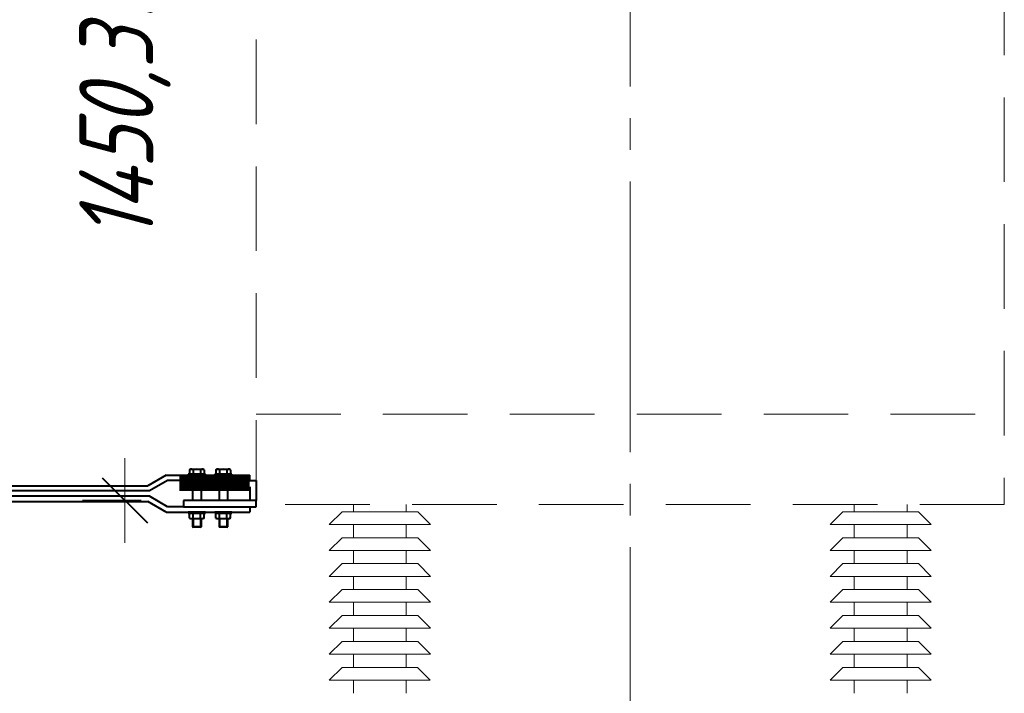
# Model space of a CAD drawing. Header units: millimetres. Extents: x 0 to 594, y 0 to 420.
# Tile 11 of 50: x 119 to 165, y 104 to 136. Entities that reach past the tile are written whole.
import ezdxf

# ---------------------------------------------------------------- set-up
doc = ezdxf.new("R2010")
doc.units = ezdxf.units.MM
for name, pattern in [('K5LT_AXLED', [17.302989, 12.802989, -1.5, 1.5, -1.5]), ('K5LT_BASIC', [0]), ('K5LT_DASHED', [6, 4, -2]), ('K5LT_THIN', [0])]:
    doc.linetypes.add(name, pattern=pattern)
doc.styles.add('KDIMTEXTSTYLE', font='GOST_AU.SHX', dxfattribs={"width": 0.96, "oblique": 15, "height": 5})
doc.dimstyles.new('KDIMSTYLE (0.03)', dxfattribs={"dimtxt": 5, "dimasz": 1, "dimexe": 2, "dimexo": 0, "dimgap": 1, "dimtad": 1, "dimlfac": 40, "dimtxsty": 'KDIMTEXTSTYLE', "dimsah": 1, "dimcen": 0, "dimdle": 1, "dimadec": 0, "dimazin": 0, "dimtfac": 0.667, "dimtmove": 0, "dimatfit": 3, "dimfxl": 1, "dimtvp": 1, "dimtfill": 1, "dimtolj": 1, "dimtzin": 0, "dimarcsym": 0})

# ---------------------------------------------------------------- blocks, each defined once
blk = doc.blocks.new('KDIMARROW_03')
at = {"color": 0, "linetype": 'K5LT_BASIC', "lineweight": 40}
blk.add_line((-1.061, -1.061), (1.061, 1.061), dxfattribs=at)
at = {"color": 0, "linetype": 'K5LT_THIN', "lineweight": 18}
for q in [(-1, 0), (2, 0)]:
    blk.add_line((0, 0), q, dxfattribs=at)
blk = doc.blocks.new('U233')
at = {"color": 5, "linetype": 'K5LT_BASIC', "lineweight": 40, "true_color": 0x0000ff}
for p, q in [((129.981, 113.128), (126.556, 113.128)), ((126.556, 113.128), (126.556, 112.828)), ((129.981, 112.828), (129.981, 113.128)), ((126.556, 112.828), (129.981, 112.828))]:
    blk.add_line(p, q, dxfattribs=at)
blk = doc.blocks.new('U234')
at = {"color": 5, "linetype": 'K5LT_BASIC', "lineweight": 40, "true_color": 0x0000ff}
for p, q in [((127.587, 114.378), (126.775, 114.378)), ((126.775, 114.378), (126.775, 114.328)), ((126.775, 114.328), (127.587, 114.328)), ((127.587, 114.328), (127.587, 114.378))]:
    blk.add_line(p, q, dxfattribs=at)
blk = doc.blocks.new('U235')
at = {"color": 5, "linetype": 'K5LT_BASIC', "lineweight": 40, "true_color": 0x0000ff}
for p, q in [((127.587, 114.378), (126.775, 114.378)), ((126.775, 114.378), (126.775, 114.328)), ((126.775, 114.328), (127.587, 114.328)), ((127.587, 114.328), (127.587, 114.378))]:
    blk.add_line(p, q, dxfattribs=at)
blk = doc.blocks.new('U236')
at = {"color": 5, "linetype": 'K5LT_BASIC', "lineweight": 40, "true_color": 0x0000ff}
for p, q in [((127.587, 114.378), (126.775, 114.378)), ((126.775, 114.378), (126.775, 114.328)), ((126.775, 114.328), (127.587, 114.328)), ((127.587, 114.328), (127.587, 114.378))]:
    blk.add_line(p, q, dxfattribs=at)
blk = doc.blocks.new('U237')
at = {"color": 5, "linetype": 'K5LT_BASIC', "lineweight": 40, "true_color": 0x0000ff}
for p, q in [((127.587, 114.378), (126.775, 114.378)), ((126.775, 114.378), (126.775, 114.328)), ((126.775, 114.328), (127.587, 114.328)), ((127.587, 114.328), (127.587, 114.378))]:
    blk.add_line(p, q, dxfattribs=at)
blk = doc.blocks.new('U238')
at = {"color": 5, "linetype": 'K5LT_BASIC', "lineweight": 40, "true_color": 0x0000ff}
for p, q in [((127.587, 114.378), (126.775, 114.378)), ((126.775, 114.378), (126.775, 114.328)), ((126.775, 114.328), (127.587, 114.328)), ((127.587, 114.328), (127.587, 114.378))]:
    blk.add_line(p, q, dxfattribs=at)
blk = doc.blocks.new('U239')
at = {"color": 5, "linetype": 'K5LT_BASIC', "lineweight": 40, "true_color": 0x0000ff}
for p, q in [((127.587, 114.378), (126.775, 114.378)), ((126.775, 114.378), (126.775, 114.328)), ((126.775, 114.328), (127.587, 114.328)), ((127.587, 114.328), (127.587, 114.378))]:
    blk.add_line(p, q, dxfattribs=at)
blk = doc.blocks.new('U240')
at = {"color": 5, "linetype": 'K5LT_BASIC', "lineweight": 40, "true_color": 0x0000ff}
for p, q in [((128.837, 114.378), (128.025, 114.378)), ((128.025, 114.378), (128.025, 114.328)), ((128.025, 114.328), (128.837, 114.328)), ((128.837, 114.328), (128.837, 114.378))]:
    blk.add_line(p, q, dxfattribs=at)
blk = doc.blocks.new('U241')
at = {"color": 5, "linetype": 'K5LT_BASIC', "lineweight": 40, "true_color": 0x0000ff}
for p, q in [((128.837, 114.378), (128.025, 114.378)), ((128.025, 114.378), (128.025, 114.328)), ((128.025, 114.328), (128.837, 114.328)), ((128.837, 114.328), (128.837, 114.378))]:
    blk.add_line(p, q, dxfattribs=at)
blk = doc.blocks.new('U242')
at = {"color": 5, "linetype": 'K5LT_BASIC', "lineweight": 40, "true_color": 0x0000ff}
for p, q in [((128.837, 114.378), (128.025, 114.378)), ((128.025, 114.378), (128.025, 114.328)), ((128.025, 114.328), (128.837, 114.328)), ((128.837, 114.328), (128.837, 114.378))]:
    blk.add_line(p, q, dxfattribs=at)
blk = doc.blocks.new('U243')
at = {"color": 5, "linetype": 'K5LT_BASIC', "lineweight": 40, "true_color": 0x0000ff}
for p, q in [((128.837, 114.378), (128.025, 114.378)), ((128.025, 114.378), (128.025, 114.328)), ((128.025, 114.328), (128.837, 114.328)), ((128.837, 114.328), (128.837, 114.378))]:
    blk.add_line(p, q, dxfattribs=at)
blk = doc.blocks.new('U244')
at = {"color": 5, "linetype": 'K5LT_BASIC', "lineweight": 40, "true_color": 0x0000ff}
for p, q in [((128.837, 114.378), (128.025, 114.378)), ((128.025, 114.378), (128.025, 114.328)), ((128.025, 114.328), (128.837, 114.328)), ((128.837, 114.328), (128.837, 114.378))]:
    blk.add_line(p, q, dxfattribs=at)
blk = doc.blocks.new('U245')
at = {"color": 5, "linetype": 'K5LT_BASIC', "lineweight": 40, "true_color": 0x0000ff}
for p, q in [((128.837, 114.378), (128.025, 114.378)), ((128.025, 114.378), (128.025, 114.328)), ((128.025, 114.328), (128.837, 114.328)), ((128.837, 114.328), (128.837, 114.378))]:
    blk.add_line(p, q, dxfattribs=at)
blk = doc.blocks.new('U246')
at = {"color": 5, "linetype": 'K5LT_BASIC', "lineweight": 40, "true_color": 0x0000ff}
for p, q in [((127.587, 112.578), (126.775, 112.578)), ((126.775, 112.578), (126.775, 112.528)), ((126.775, 112.528), (127.587, 112.528)), ((127.587, 112.528), (127.587, 112.578))]:
    blk.add_line(p, q, dxfattribs=at)
blk = doc.blocks.new('U247')
at = {"color": 5, "linetype": 'K5LT_BASIC', "lineweight": 40, "true_color": 0x0000ff}
for p, q in [((127.587, 112.578), (126.775, 112.578)), ((126.775, 112.578), (126.775, 112.528)), ((126.775, 112.528), (127.587, 112.528)), ((127.587, 112.528), (127.587, 112.578))]:
    blk.add_line(p, q, dxfattribs=at)
blk = doc.blocks.new('U248')
at = {"color": 5, "linetype": 'K5LT_BASIC', "lineweight": 40, "true_color": 0x0000ff}
for p, q in [((127.587, 112.578), (126.775, 112.578)), ((126.775, 112.578), (126.775, 112.528)), ((126.775, 112.528), (127.587, 112.528)), ((127.587, 112.528), (127.587, 112.578))]:
    blk.add_line(p, q, dxfattribs=at)
blk = doc.blocks.new('U249')
at = {"color": 5, "linetype": 'K5LT_BASIC', "lineweight": 40, "true_color": 0x0000ff}
for p, q in [((127.587, 112.578), (126.775, 112.578)), ((126.775, 112.578), (126.775, 112.528)), ((126.775, 112.528), (127.587, 112.528)), ((127.587, 112.528), (127.587, 112.578))]:
    blk.add_line(p, q, dxfattribs=at)
blk = doc.blocks.new('U250')
at = {"color": 5, "linetype": 'K5LT_BASIC', "lineweight": 40, "true_color": 0x0000ff}
for p, q in [((127.587, 112.578), (126.775, 112.578)), ((126.775, 112.578), (126.775, 112.528)), ((126.775, 112.528), (127.587, 112.528)), ((127.587, 112.528), (127.587, 112.578))]:
    blk.add_line(p, q, dxfattribs=at)
blk = doc.blocks.new('U251')
at = {"color": 5, "linetype": 'K5LT_BASIC', "lineweight": 40, "true_color": 0x0000ff}
for p, q in [((127.587, 112.578), (126.775, 112.578)), ((126.775, 112.578), (126.775, 112.528)), ((126.775, 112.528), (127.587, 112.528)), ((127.587, 112.528), (127.587, 112.578))]:
    blk.add_line(p, q, dxfattribs=at)
blk = doc.blocks.new('U252')
at = {"color": 5, "linetype": 'K5LT_BASIC', "lineweight": 40, "true_color": 0x0000ff}
for p, q in [((128.837, 112.578), (128.025, 112.578)), ((128.025, 112.578), (128.025, 112.528)), ((128.025, 112.528), (128.837, 112.528)), ((128.837, 112.528), (128.837, 112.578))]:
    blk.add_line(p, q, dxfattribs=at)
blk = doc.blocks.new('U253')
at = {"color": 5, "linetype": 'K5LT_BASIC', "lineweight": 40, "true_color": 0x0000ff}
for p, q in [((128.837, 112.578), (128.025, 112.578)), ((128.025, 112.578), (128.025, 112.528)), ((128.025, 112.528), (128.837, 112.528)), ((128.837, 112.528), (128.837, 112.578))]:
    blk.add_line(p, q, dxfattribs=at)
blk = doc.blocks.new('U254')
at = {"color": 5, "linetype": 'K5LT_BASIC', "lineweight": 40, "true_color": 0x0000ff}
for p, q in [((128.837, 112.578), (128.025, 112.578)), ((128.025, 112.578), (128.025, 112.528)), ((128.025, 112.528), (128.837, 112.528)), ((128.837, 112.528), (128.837, 112.578))]:
    blk.add_line(p, q, dxfattribs=at)
blk = doc.blocks.new('U255')
at = {"color": 5, "linetype": 'K5LT_BASIC', "lineweight": 40, "true_color": 0x0000ff}
for p, q in [((128.837, 112.578), (128.025, 112.578)), ((128.025, 112.578), (128.025, 112.528)), ((128.025, 112.528), (128.837, 112.528)), ((128.837, 112.528), (128.837, 112.578))]:
    blk.add_line(p, q, dxfattribs=at)
blk = doc.blocks.new('U256')
at = {"color": 5, "linetype": 'K5LT_BASIC', "lineweight": 40, "true_color": 0x0000ff}
for p, q in [((128.837, 112.578), (128.025, 112.578)), ((128.025, 112.578), (128.025, 112.528)), ((128.025, 112.528), (128.837, 112.528)), ((128.837, 112.528), (128.837, 112.578))]:
    blk.add_line(p, q, dxfattribs=at)
blk = doc.blocks.new('U257')
at = {"color": 5, "linetype": 'K5LT_BASIC', "lineweight": 40, "true_color": 0x0000ff}
for p, q in [((128.837, 112.578), (128.025, 112.578)), ((128.025, 112.578), (128.025, 112.528)), ((128.025, 112.528), (128.837, 112.528)), ((128.837, 112.528), (128.837, 112.578))]:
    blk.add_line(p, q, dxfattribs=at)

msp = doc.modelspace()

# ---------------------------------------------------------------- linework, layer by layer
at = {"color": 30, "linetype": 'K5LT_AXLED', "lineweight": 18, "true_color": 0xff8000}
msp.add_line((147.6684, 180.12737), (147.6684, 19.54033), dxfattribs=at)
at = {"color": 7, "linetype": 'K5LT_DASHED', "lineweight": 18}
for p, q in [((129.9809, 112.93579), (129.9809, 138.20305)), ((165.3559, 138.20305), (165.3559, 112.93579)), ((129.9809, 117.20746), (165.3559, 117.20746)), ((129.9809, 117.20746), (165.3559, 117.20746)), ((129.9809, 117.20746), (165.3559, 117.20746)), ((129.9809, 117.20746), (165.3559, 117.20746)), ((129.9809, 117.20746), (165.3559, 117.20746)), ((129.9809, 117.20746), (165.3559, 117.20746)), ((165.3559, 112.93579), (129.9809, 112.93579)), ((165.3559, 112.93579), (129.9809, 112.93579)), ((165.3559, 112.93579), (129.9809, 112.93579)), ((165.3559, 112.93579), (129.9809, 112.93579)), ((165.3559, 112.93579), (129.9809, 112.93579)), ((165.3559, 112.93579), (129.9809, 112.93579)), ((134.5809, 112.59347), (134.5809, 112.93579)), ((137.0809, 112.93579), (137.0809, 112.59347)), ((158.2559, 112.59347), (158.2559, 112.93579)), ((160.7559, 112.93579), (160.7559, 112.59347)), ((133.4434, 111.99127), (134.0456, 112.59347)), ((135.8309, 112.59347), (134.0456, 112.59347)), ((135.83747, 112.59347), (137.62277, 112.59347)), ((138.22497, 111.99127), (137.62277, 112.59347)), ((157.1184, 111.99127), (157.7206, 112.59347)), ((159.5059, 112.59347), (157.7206, 112.59347)), ((159.51247, 112.59347), (161.29777, 112.59347)), ((161.89997, 111.99127), (161.29777, 112.59347)), ((135.8309, 111.99127), (133.4434, 111.99127)), ((134.5809, 111.36627), (134.5809, 111.99127)), ((135.83747, 111.99127), (138.22497, 111.99127)), ((137.0809, 111.36627), (137.0809, 111.99127)), ((159.5059, 111.99127), (157.1184, 111.99127)), ((158.2559, 111.36627), (158.2559, 111.99127)), ((159.51247, 111.99127), (161.89997, 111.99127)), ((160.7559, 111.36627), (160.7559, 111.99127)), ((133.4434, 110.76407), (134.0456, 111.36627)), ((135.8309, 111.36627), (134.0456, 111.36627)), ((135.83747, 111.36627), (137.62277, 111.36627)), ((138.22497, 110.76407), (137.62277, 111.36627)), ((157.1184, 110.76407), (157.7206, 111.36627)), ((159.5059, 111.36627), (157.7206, 111.36627)), ((159.51247, 111.36627), (161.29777, 111.36627)), ((161.89997, 110.76407), (161.29777, 111.36627)), ((135.8309, 110.76407), (133.4434, 110.76407)), ((134.5809, 110.13907), (134.5809, 110.76407)), ((135.83747, 110.76407), (138.22497, 110.76407)), ((137.0809, 110.13907), (137.0809, 110.76407)), ((159.5059, 110.76407), (157.1184, 110.76407)), ((158.2559, 110.13907), (158.2559, 110.76407)), ((159.51247, 110.76407), (161.89997, 110.76407)), ((160.7559, 110.13907), (160.7559, 110.76407)), ((133.4434, 109.53686), (134.0456, 110.13907)), ((135.8309, 110.13907), (134.0456, 110.13907)), ((135.83747, 110.13907), (137.62277, 110.13907)), ((138.22497, 109.53686), (137.62277, 110.13907)), ((157.1184, 109.53686), (157.7206, 110.13907)), ((159.5059, 110.13907), (157.7206, 110.13907)), ((159.51247, 110.13907), (161.29777, 110.13907)), ((161.89997, 109.53686), (161.29777, 110.13907)), ((135.8309, 109.53686), (133.4434, 109.53686)), ((134.5809, 108.91186), (134.5809, 109.53686)), ((135.83747, 109.53686), (138.22497, 109.53686)), ((137.0809, 108.91186), (137.0809, 109.53686)), ((159.5059, 109.53686), (157.1184, 109.53686)), ((158.2559, 108.91186), (158.2559, 109.53686)), ((159.51247, 109.53686), (161.89997, 109.53686)), ((160.7559, 108.91186), (160.7559, 109.53686)), ((133.4434, 108.30966), (134.0456, 108.91186)), ((135.8309, 108.91186), (134.0456, 108.91186)), ((135.83747, 108.91186), (137.62277, 108.91186)), ((138.22497, 108.30966), (137.62277, 108.91186)), ((157.1184, 108.30966), (157.7206, 108.91186)), ((159.5059, 108.91186), (157.7206, 108.91186)), ((159.51247, 108.91186), (161.29777, 108.91186)), ((161.89997, 108.30966), (161.29777, 108.91186)), ((135.8309, 108.30966), (133.4434, 108.30966)), ((134.5809, 107.68466), (134.5809, 108.30966)), ((135.83747, 108.30966), (138.22497, 108.30966)), ((137.0809, 107.68466), (137.0809, 108.30966)), ((159.5059, 108.30966), (157.1184, 108.30966)), ((158.2559, 107.68466), (158.2559, 108.30966)), ((159.51247, 108.30966), (161.89997, 108.30966)), ((160.7559, 107.68466), (160.7559, 108.30966)), ((133.4434, 107.08246), (134.0456, 107.68466)), ((135.8309, 107.68466), (134.0456, 107.68466)), ((135.83747, 107.68466), (137.62277, 107.68466)), ((138.22497, 107.08246), (137.62277, 107.68466)), ((157.1184, 107.08246), (157.7206, 107.68466)), ((159.5059, 107.68466), (157.7206, 107.68466)), ((159.51247, 107.68466), (161.29777, 107.68466)), ((161.89997, 107.08246), (161.29777, 107.68466)), ((135.8309, 107.08246), (133.4434, 107.08246)), ((134.5809, 106.45746), (134.5809, 107.08246)), ((135.83747, 107.08246), (138.22497, 107.08246)), ((137.0809, 106.45746), (137.0809, 107.08246)), ((159.5059, 107.08246), (157.1184, 107.08246)), ((158.2559, 106.45746), (158.2559, 107.08246)), ((159.51247, 107.08246), (161.89997, 107.08246)), ((160.7559, 106.45746), (160.7559, 107.08246)), ((133.4434, 105.85525), (134.0456, 106.45746)), ((135.8309, 106.45746), (134.0456, 106.45746)), ((135.83747, 106.45746), (137.62277, 106.45746)), ((138.22497, 105.85525), (137.62277, 106.45746)), ((157.1184, 105.85525), (157.7206, 106.45746)), ((159.5059, 106.45746), (157.7206, 106.45746)), ((159.51247, 106.45746), (161.29777, 106.45746)), ((161.89997, 105.85525), (161.29777, 106.45746)), ((135.8309, 105.85525), (133.4434, 105.85525)), ((134.5809, 105.23025), (134.5809, 105.85525)), ((135.83747, 105.85525), (138.22497, 105.85525)), ((137.0809, 105.23025), (137.0809, 105.85525)), ((159.5059, 105.85525), (157.1184, 105.85525)), ((158.2559, 105.23025), (158.2559, 105.85525)), ((159.51247, 105.85525), (161.89997, 105.85525)), ((160.7559, 105.23025), (160.7559, 105.85525)), ((133.4434, 104.62805), (134.0456, 105.23025)), ((135.8309, 105.23025), (134.0456, 105.23025)), ((135.8309, 105.23025), (137.6162, 105.23025)), ((138.2184, 104.62805), (137.6162, 105.23025)), ((157.1184, 104.62805), (157.7206, 105.23025)), ((159.5059, 105.23025), (157.7206, 105.23025)), ((159.5059, 105.23025), (161.2912, 105.23025)), ((161.8934, 104.62805), (161.2912, 105.23025)), ((135.8309, 104.62805), (133.4434, 104.62805)), ((134.5809, 104.00305), (134.5809, 104.62805)), ((135.8309, 104.62805), (138.2184, 104.62805)), ((137.0809, 104.00305), (137.0809, 104.62805)), ((159.5059, 104.62805), (157.1184, 104.62805)), ((158.2559, 104.00305), (158.2559, 104.62805)), ((159.5059, 104.62805), (161.8934, 104.62805)), ((160.7559, 104.00305), (160.7559, 104.62805))]:
    msp.add_line(p, q, dxfattribs=at)
at = {"color": 5, "linetype": 'K5LT_BASIC', "lineweight": 40, "true_color": 0x0000ff}
for p, q in [((126.8344, 114.5812), (126.8809, 114.60805)), ((126.8344, 114.5812), (126.8809, 114.60805)), ((126.8344, 114.5812), (126.8809, 114.60805)), ((126.8344, 114.5812), (126.8809, 114.60805)), ((126.8344, 114.5812), (126.8809, 114.60805)), ((126.8344, 114.5812), (126.8809, 114.60805)), ((126.8344, 114.5812), (126.8344, 114.37805)), ((126.8344, 114.5812), (126.8344, 114.37805)), ((126.8344, 114.5812), (126.8344, 114.37805)), ((126.8344, 114.5812), (126.8344, 114.37805)), ((126.8344, 114.5812), (126.8344, 114.37805)), ((126.8344, 114.5812), (126.8344, 114.37805)), ((126.8809, 114.60805), (127.4809, 114.60805)), ((126.8809, 114.60805), (127.4809, 114.60805)), ((126.8809, 114.60805), (127.4809, 114.60805)), ((126.8809, 114.60805), (127.4809, 114.60805)), ((126.8809, 114.60805), (127.4809, 114.60805)), ((126.8809, 114.60805), (127.4809, 114.60805)), ((127.0076, 114.5812), (127.0076, 114.37805)), ((127.0076, 114.5812), (127.0076, 114.37805)), ((127.0076, 114.5812), (127.0076, 114.37805)), ((127.0076, 114.5812), (127.0076, 114.37805)), ((127.0076, 114.5812), (127.0076, 114.37805)), ((127.0076, 114.5812), (127.0076, 114.37805)), ((127.35419, 114.5812), (127.35419, 114.37805)), ((127.35419, 114.5812), (127.35419, 114.37805)), ((127.35419, 114.5812), (127.35419, 114.37805)), ((127.35419, 114.5812), (127.35419, 114.37805)), ((127.35419, 114.5812), (127.35419, 114.37805)), ((127.35419, 114.5812), (127.35419, 114.37805)), ((127.5274, 114.5812), (127.4809, 114.60805)), ((127.5274, 114.5812), (127.4809, 114.60805)), ((127.5274, 114.5812), (127.4809, 114.60805)), ((127.5274, 114.5812), (127.4809, 114.60805)), ((127.5274, 114.5812), (127.4809, 114.60805)), ((127.5274, 114.5812), (127.4809, 114.60805)), ((127.5274, 114.5812), (127.5274, 114.37805)), ((127.5274, 114.5812), (127.5274, 114.37805)), ((127.5274, 114.5812), (127.5274, 114.37805)), ((127.5274, 114.5812), (127.5274, 114.37805)), ((127.5274, 114.5812), (127.5274, 114.37805)), ((127.5274, 114.5812), (127.5274, 114.37805)), ((128.0844, 114.5812), (128.1309, 114.60805)), ((128.0844, 114.5812), (128.1309, 114.60805)), ((128.0844, 114.5812), (128.1309, 114.60805)), ((128.0844, 114.5812), (128.1309, 114.60805)), ((128.0844, 114.5812), (128.1309, 114.60805)), ((128.0844, 114.5812), (128.1309, 114.60805)), ((128.0844, 114.5812), (128.0844, 114.37805)), ((128.0844, 114.5812), (128.0844, 114.37805)), ((128.0844, 114.5812), (128.0844, 114.37805)), ((128.0844, 114.5812), (128.0844, 114.37805)), ((128.0844, 114.5812), (128.0844, 114.37805)), ((128.0844, 114.5812), (128.0844, 114.37805)), ((128.1309, 114.60805), (128.7309, 114.60805)), ((128.1309, 114.60805), (128.7309, 114.60805)), ((128.1309, 114.60805), (128.7309, 114.60805)), ((128.1309, 114.60805), (128.7309, 114.60805)), ((128.1309, 114.60805), (128.7309, 114.60805)), ((128.1309, 114.60805), (128.7309, 114.60805)), ((128.2576, 114.5812), (128.2576, 114.37805)), ((128.2576, 114.5812), (128.2576, 114.37805)), ((128.2576, 114.5812), (128.2576, 114.37805)), ((128.2576, 114.5812), (128.2576, 114.37805)), ((128.2576, 114.5812), (128.2576, 114.37805)), ((128.2576, 114.5812), (128.2576, 114.37805)), ((128.60419, 114.5812), (128.60419, 114.37805)), ((128.60419, 114.5812), (128.60419, 114.37805)), ((128.60419, 114.5812), (128.60419, 114.37805)), ((128.60419, 114.5812), (128.60419, 114.37805)), ((128.60419, 114.5812), (128.60419, 114.37805)), ((128.60419, 114.5812), (128.60419, 114.37805)), ((128.7774, 114.5812), (128.7309, 114.60805)), ((128.7774, 114.5812), (128.7309, 114.60805)), ((128.7774, 114.5812), (128.7309, 114.60805)), ((128.7774, 114.5812), (128.7309, 114.60805)), ((128.7774, 114.5812), (128.7309, 114.60805)), ((128.7774, 114.5812), (128.7309, 114.60805)), ((128.7774, 114.5812), (128.7774, 114.37805)), ((128.7774, 114.5812), (128.7774, 114.37805)), ((128.7774, 114.5812), (128.7774, 114.37805)), ((128.7774, 114.5812), (128.7774, 114.37805)), ((128.7774, 114.5812), (128.7774, 114.37805)), ((128.7774, 114.5812), (128.7774, 114.37805)), ((125.72309, 114.32805), (124.8684, 113.82805)), ((125.79085, 114.07805), (124.93615, 113.57805)), ((125.72309, 114.32805), (129.6809, 114.32805)), ((126.5559, 114.07805), (125.79085, 114.07805)), ((126.89977, 114.37805), (126.8344, 114.37805)), ((126.89977, 114.37805), (126.8344, 114.37805)), ((126.89977, 114.37805), (126.8344, 114.37805)), ((126.89977, 114.37805), (126.8344, 114.37805)), ((126.89977, 114.37805), (126.8344, 114.37805)), ((126.89977, 114.37805), (126.8344, 114.37805)), ((127.46202, 114.37805), (126.89977, 114.37805)), ((127.46202, 114.37805), (126.89977, 114.37805)), ((127.46202, 114.37805), (126.89977, 114.37805)), ((127.46202, 114.37805), (126.89977, 114.37805)), ((127.46202, 114.37805), (126.89977, 114.37805)), ((127.46202, 114.37805), (126.89977, 114.37805)), ((127.5274, 114.37805), (127.46202, 114.37805)), ((127.5274, 114.37805), (127.46202, 114.37805)), ((127.5274, 114.37805), (127.46202, 114.37805)), ((127.5274, 114.37805), (127.46202, 114.37805)), ((127.5274, 114.37805), (127.46202, 114.37805)), ((127.5274, 114.37805), (127.46202, 114.37805)), ((128.14977, 114.37805), (128.0844, 114.37805)), ((128.14977, 114.37805), (128.0844, 114.37805)), ((128.14977, 114.37805), (128.0844, 114.37805)), ((128.14977, 114.37805), (128.0844, 114.37805)), ((128.14977, 114.37805), (128.0844, 114.37805)), ((128.14977, 114.37805), (128.0844, 114.37805)), ((128.71202, 114.37805), (128.14977, 114.37805)), ((128.71202, 114.37805), (128.14977, 114.37805)), ((128.71202, 114.37805), (128.14977, 114.37805)), ((128.71202, 114.37805), (128.14977, 114.37805)), ((128.71202, 114.37805), (128.14977, 114.37805)), ((128.71202, 114.37805), (128.14977, 114.37805)), ((128.7774, 114.37805), (128.71202, 114.37805)), ((128.7774, 114.37805), (128.71202, 114.37805)), ((128.7774, 114.37805), (128.71202, 114.37805)), ((128.7774, 114.37805), (128.71202, 114.37805)), ((128.7774, 114.37805), (128.71202, 114.37805)), ((128.7774, 114.37805), (128.71202, 114.37805)), ((129.6809, 114.07805), (129.6809, 114.32805)), ((129.6809, 114.07805), (129.9809, 114.07805)), ((129.9809, 114.07805), (129.9809, 113.12805)), ((108.13278, 113.82805), (124.8684, 113.82805)), ((126.97812, 113.77805), (126.97812, 113.12805)), ((127.37812, 113.77805), (127.37812, 113.12805)), ((128.22812, 113.77805), (128.22812, 113.12805)), ((128.62812, 113.77805), (128.62812, 113.12805)), ((129.6809, 113.77805), (129.6809, 113.12805)), ((124.93615, 113.32805), (107.63278, 113.32805)), ((124.93615, 113.57805), (108.02923, 113.57805)), ((125.79085, 112.82805), (124.93615, 113.32805)), ((107.52923, 113.07805), (124.8684, 113.07805)), ((125.72309, 112.57805), (124.8684, 113.07805)), ((126.5559, 112.82805), (125.79085, 112.82805)), ((129.6809, 112.82805), (129.6809, 112.57805)), ((125.72309, 112.57805), (129.6809, 112.57805)), ((126.8344, 112.5012), (126.8809, 112.52805)), ((126.8344, 112.5012), (126.8809, 112.52805)), ((126.8344, 112.5012), (126.8809, 112.52805)), ((126.8344, 112.5012), (126.8809, 112.52805)), ((126.8344, 112.5012), (126.8809, 112.52805)), ((126.8344, 112.5012), (126.8809, 112.52805)), ((126.8344, 112.29805), (126.8344, 112.5012)), ((126.8344, 112.29805), (126.8344, 112.5012)), ((126.8344, 112.29805), (126.8344, 112.5012)), ((126.8344, 112.29805), (126.8344, 112.5012)), ((126.8344, 112.29805), (126.8344, 112.5012)), ((126.8344, 112.29805), (126.8344, 112.5012)), ((126.8344, 112.29805), (126.8809, 112.2712)), ((126.8344, 112.29805), (126.8809, 112.2712)), ((126.8344, 112.29805), (126.8809, 112.2712)), ((126.8344, 112.29805), (126.8809, 112.2712)), ((126.8344, 112.29805), (126.8809, 112.2712)), ((126.8344, 112.29805), (126.8809, 112.2712)), ((126.8809, 112.52805), (127.4809, 112.52805)), ((126.8809, 112.52805), (127.4809, 112.52805)), ((126.8809, 112.52805), (127.4809, 112.52805)), ((126.8809, 112.52805), (127.4809, 112.52805)), ((126.8809, 112.52805), (127.4809, 112.52805)), ((126.8809, 112.52805), (127.4809, 112.52805)), ((126.8809, 112.2712), (127.4809, 112.2712)), ((126.8809, 112.2712), (127.4809, 112.2712)), ((126.8809, 112.2712), (127.4809, 112.2712)), ((126.8809, 112.2712), (127.4809, 112.2712)), ((126.8809, 112.2712), (127.4809, 112.2712)), ((126.8809, 112.2712), (127.4809, 112.2712)), ((126.97812, 112.2712), (126.97812, 111.88872)), ((126.97812, 112.2712), (126.97812, 111.88872)), ((126.97812, 112.2712), (126.97812, 111.88872)), ((126.97812, 112.2712), (126.97812, 111.88872)), ((126.97812, 112.2712), (126.97812, 111.88872)), ((126.97812, 112.2712), (126.97812, 111.88872)), ((127.0076, 112.29805), (127.0076, 112.5012)), ((127.0076, 112.29805), (127.0076, 112.5012)), ((127.0076, 112.29805), (127.0076, 112.5012)), ((127.0076, 112.29805), (127.0076, 112.5012)), ((127.0076, 112.29805), (127.0076, 112.5012)), ((127.0076, 112.29805), (127.0076, 112.5012)), ((127.00879, 112.2712), (127.00879, 111.85805)), ((127.00879, 112.2712), (127.00879, 111.85805)), ((127.00879, 112.2712), (127.00879, 111.85805)), ((127.00879, 112.2712), (127.00879, 111.85805)), ((127.00879, 112.2712), (127.00879, 111.85805)), ((127.00879, 112.2712), (127.00879, 111.85805)), ((127.34744, 112.2712), (127.34744, 111.85805)), ((127.34744, 112.2712), (127.34744, 111.85805)), ((127.34744, 112.2712), (127.34744, 111.85805)), ((127.34744, 112.2712), (127.34744, 111.85805)), ((127.34744, 112.2712), (127.34744, 111.85805)), ((127.34744, 112.2712), (127.34744, 111.85805)), ((127.35419, 112.29805), (127.35419, 112.5012)), ((127.35419, 112.29805), (127.35419, 112.5012)), ((127.35419, 112.29805), (127.35419, 112.5012)), ((127.35419, 112.29805), (127.35419, 112.5012)), ((127.35419, 112.29805), (127.35419, 112.5012)), ((127.35419, 112.29805), (127.35419, 112.5012)), ((127.37812, 112.2712), (127.37812, 111.88872)), ((127.37812, 112.2712), (127.37812, 111.88872)), ((127.37812, 112.2712), (127.37812, 111.88872)), ((127.37812, 112.2712), (127.37812, 111.88872)), ((127.37812, 112.2712), (127.37812, 111.88872)), ((127.37812, 112.2712), (127.37812, 111.88872)), ((127.5274, 112.5012), (127.4809, 112.52805)), ((127.5274, 112.5012), (127.4809, 112.52805)), ((127.5274, 112.5012), (127.4809, 112.52805)), ((127.5274, 112.5012), (127.4809, 112.52805)), ((127.5274, 112.5012), (127.4809, 112.52805)), ((127.5274, 112.5012), (127.4809, 112.52805)), ((127.5274, 112.29805), (127.4809, 112.2712)), ((127.5274, 112.29805), (127.4809, 112.2712)), ((127.5274, 112.29805), (127.4809, 112.2712)), ((127.5274, 112.29805), (127.4809, 112.2712)), ((127.5274, 112.29805), (127.4809, 112.2712)), ((127.5274, 112.29805), (127.4809, 112.2712)), ((127.5274, 112.29805), (127.5274, 112.5012)), ((127.5274, 112.29805), (127.5274, 112.5012)), ((127.5274, 112.29805), (127.5274, 112.5012)), ((127.5274, 112.29805), (127.5274, 112.5012)), ((127.5274, 112.29805), (127.5274, 112.5012)), ((127.5274, 112.29805), (127.5274, 112.5012)), ((128.0844, 112.5012), (128.1309, 112.52805)), ((128.0844, 112.5012), (128.1309, 112.52805)), ((128.0844, 112.5012), (128.1309, 112.52805)), ((128.0844, 112.5012), (128.1309, 112.52805)), ((128.0844, 112.5012), (128.1309, 112.52805)), ((128.0844, 112.5012), (128.1309, 112.52805)), ((128.0844, 112.29805), (128.0844, 112.5012)), ((128.0844, 112.29805), (128.0844, 112.5012)), ((128.0844, 112.29805), (128.0844, 112.5012)), ((128.0844, 112.29805), (128.0844, 112.5012)), ((128.0844, 112.29805), (128.0844, 112.5012)), ((128.0844, 112.29805), (128.0844, 112.5012)), ((128.0844, 112.29805), (128.1309, 112.2712)), ((128.0844, 112.29805), (128.1309, 112.2712)), ((128.0844, 112.29805), (128.1309, 112.2712)), ((128.0844, 112.29805), (128.1309, 112.2712)), ((128.0844, 112.29805), (128.1309, 112.2712)), ((128.0844, 112.29805), (128.1309, 112.2712)), ((128.1309, 112.52805), (128.7309, 112.52805)), ((128.1309, 112.52805), (128.7309, 112.52805)), ((128.1309, 112.52805), (128.7309, 112.52805)), ((128.1309, 112.52805), (128.7309, 112.52805)), ((128.1309, 112.52805), (128.7309, 112.52805)), ((128.1309, 112.52805), (128.7309, 112.52805)), ((128.1309, 112.2712), (128.7309, 112.2712)), ((128.1309, 112.2712), (128.7309, 112.2712)), ((128.1309, 112.2712), (128.7309, 112.2712)), ((128.1309, 112.2712), (128.7309, 112.2712)), ((128.1309, 112.2712), (128.7309, 112.2712)), ((128.1309, 112.2712), (128.7309, 112.2712)), ((128.22812, 112.2712), (128.22812, 111.88872)), ((128.22812, 112.2712), (128.22812, 111.88872)), ((128.22812, 112.2712), (128.22812, 111.88872)), ((128.22812, 112.2712), (128.22812, 111.88872)), ((128.22812, 112.2712), (128.22812, 111.88872)), ((128.22812, 112.2712), (128.22812, 111.88872)), ((128.2576, 112.29805), (128.2576, 112.5012)), ((128.2576, 112.29805), (128.2576, 112.5012)), ((128.2576, 112.29805), (128.2576, 112.5012)), ((128.2576, 112.29805), (128.2576, 112.5012)), ((128.2576, 112.29805), (128.2576, 112.5012)), ((128.2576, 112.29805), (128.2576, 112.5012)), ((128.25879, 112.2712), (128.25879, 111.85805)), ((128.25879, 112.2712), (128.25879, 111.85805)), ((128.25879, 112.2712), (128.25879, 111.85805)), ((128.25879, 112.2712), (128.25879, 111.85805)), ((128.25879, 112.2712), (128.25879, 111.85805)), ((128.25879, 112.2712), (128.25879, 111.85805)), ((128.59744, 112.2712), (128.59744, 111.85805)), ((128.59744, 112.2712), (128.59744, 111.85805)), ((128.59744, 112.2712), (128.59744, 111.85805)), ((128.59744, 112.2712), (128.59744, 111.85805)), ((128.59744, 112.2712), (128.59744, 111.85805)), ((128.59744, 112.2712), (128.59744, 111.85805)), ((128.60419, 112.29805), (128.60419, 112.5012)), ((128.60419, 112.29805), (128.60419, 112.5012)), ((128.60419, 112.29805), (128.60419, 112.5012)), ((128.60419, 112.29805), (128.60419, 112.5012)), ((128.60419, 112.29805), (128.60419, 112.5012)), ((128.60419, 112.29805), (128.60419, 112.5012)), ((128.62812, 112.2712), (128.62812, 111.88872)), ((128.62812, 112.2712), (128.62812, 111.88872)), ((128.62812, 112.2712), (128.62812, 111.88872)), ((128.62812, 112.2712), (128.62812, 111.88872)), ((128.62812, 112.2712), (128.62812, 111.88872)), ((128.62812, 112.2712), (128.62812, 111.88872)), ((128.7774, 112.5012), (128.7309, 112.52805)), ((128.7774, 112.5012), (128.7309, 112.52805)), ((128.7774, 112.5012), (128.7309, 112.52805)), ((128.7774, 112.5012), (128.7309, 112.52805)), ((128.7774, 112.5012), (128.7309, 112.52805)), ((128.7774, 112.5012), (128.7309, 112.52805)), ((128.7774, 112.29805), (128.7309, 112.2712)), ((128.7774, 112.29805), (128.7309, 112.2712)), ((128.7774, 112.29805), (128.7309, 112.2712)), ((128.7774, 112.29805), (128.7309, 112.2712)), ((128.7774, 112.29805), (128.7309, 112.2712)), ((128.7774, 112.29805), (128.7309, 112.2712)), ((128.7774, 112.29805), (128.7774, 112.5012)), ((128.7774, 112.29805), (128.7774, 112.5012)), ((128.7774, 112.29805), (128.7774, 112.5012)), ((128.7774, 112.29805), (128.7774, 112.5012)), ((128.7774, 112.29805), (128.7774, 112.5012)), ((128.7774, 112.29805), (128.7774, 112.5012)), ((127.37812, 111.88872), (126.97812, 111.88872)), ((126.97812, 111.88872), (127.00879, 111.85805)), ((127.37812, 111.88872), (126.97812, 111.88872)), ((126.97812, 111.88872), (127.00879, 111.85805)), ((127.37812, 111.88872), (126.97812, 111.88872)), ((126.97812, 111.88872), (127.00879, 111.85805)), ((127.37812, 111.88872), (126.97812, 111.88872)), ((126.97812, 111.88872), (127.00879, 111.85805)), ((127.37812, 111.88872), (126.97812, 111.88872)), ((126.97812, 111.88872), (127.00879, 111.85805)), ((127.37812, 111.88872), (126.97812, 111.88872)), ((126.97812, 111.88872), (127.00879, 111.85805)), ((127.34744, 111.85805), (127.00879, 111.85805)), ((127.34744, 111.85805), (127.00879, 111.85805)), ((127.34744, 111.85805), (127.00879, 111.85805)), ((127.34744, 111.85805), (127.00879, 111.85805)), ((127.34744, 111.85805), (127.00879, 111.85805)), ((127.34744, 111.85805), (127.00879, 111.85805)), ((127.34744, 111.85805), (127.37812, 111.88872)), ((127.34744, 111.85805), (127.37812, 111.88872)), ((127.34744, 111.85805), (127.37812, 111.88872)), ((127.34744, 111.85805), (127.37812, 111.88872)), ((127.34744, 111.85805), (127.37812, 111.88872)), ((127.34744, 111.85805), (127.37812, 111.88872)), ((128.62812, 111.88872), (128.22812, 111.88872)), ((128.22812, 111.88872), (128.25879, 111.85805)), ((128.62812, 111.88872), (128.22812, 111.88872)), ((128.22812, 111.88872), (128.25879, 111.85805)), ((128.62812, 111.88872), (128.22812, 111.88872)), ((128.22812, 111.88872), (128.25879, 111.85805)), ((128.62812, 111.88872), (128.22812, 111.88872)), ((128.22812, 111.88872), (128.25879, 111.85805)), ((128.62812, 111.88872), (128.22812, 111.88872)), ((128.22812, 111.88872), (128.25879, 111.85805)), ((128.62812, 111.88872), (128.22812, 111.88872)), ((128.22812, 111.88872), (128.25879, 111.85805)), ((128.59744, 111.85805), (128.25879, 111.85805)), ((128.59744, 111.85805), (128.25879, 111.85805)), ((128.59744, 111.85805), (128.25879, 111.85805)), ((128.59744, 111.85805), (128.25879, 111.85805)), ((128.59744, 111.85805), (128.25879, 111.85805)), ((128.59744, 111.85805), (128.25879, 111.85805)), ((128.59744, 111.85805), (128.62812, 111.88872)), ((128.59744, 111.85805), (128.62812, 111.88872)), ((128.59744, 111.85805), (128.62812, 111.88872)), ((128.59744, 111.85805), (128.62812, 111.88872)), ((128.59744, 111.85805), (128.62812, 111.88872)), ((128.59744, 111.85805), (128.62812, 111.88872))]:
    msp.add_line(p, q, dxfattribs=at)
at = {"color": 5, "linetype": 'K5LT_BASIC', "true_color": 0x0000ff, "const_width": 0.4}
msp.add_lwpolyline([(129.6809, 114.07805), (126.5559, 114.07805), (126.5559, 113.77805), (129.6809, 113.77805)], dxfattribs=at)
at = {"color": 5, "linetype": 'K5LT_BASIC', "lineweight": 40, "true_color": 0x0000ff}
for centre, radius, start, end in [((126.921, 114.45495), 0.1531, 55.553128, 115.553128), ((126.921, 114.45495), 0.1531, 55.553128, 115.553128), ((126.921, 114.45495), 0.1531, 55.553128, 115.553128), ((126.921, 114.45495), 0.1531, 55.553128, 115.553128), ((126.921, 114.45495), 0.1531, 55.553128, 115.553128), ((126.921, 114.45495), 0.1531, 55.553128, 115.553128), ((127.1809, 114.03532), 0.57273, 72.387526, 107.612474), ((127.1809, 114.03532), 0.57273, 72.387526, 107.612474), ((127.1809, 114.03532), 0.57273, 72.387526, 107.612474), ((127.1809, 114.03532), 0.57273, 72.387526, 107.612474), ((127.1809, 114.03532), 0.57273, 72.387526, 107.612474), ((127.1809, 114.03532), 0.57273, 72.387526, 107.612474), ((127.4408, 114.45495), 0.1531, 64.446872, 124.446872), ((127.4408, 114.45495), 0.1531, 64.446872, 124.446872), ((127.4408, 114.45495), 0.1531, 64.446872, 124.446872), ((127.4408, 114.45495), 0.1531, 64.446872, 124.446872), ((127.4408, 114.45495), 0.1531, 64.446872, 124.446872), ((127.4408, 114.45495), 0.1531, 64.446872, 124.446872), ((128.171, 114.45495), 0.1531, 55.553128, 115.553128), ((128.171, 114.45495), 0.1531, 55.553128, 115.553128), ((128.171, 114.45495), 0.1531, 55.553128, 115.553128), ((128.171, 114.45495), 0.1531, 55.553128, 115.553128), ((128.171, 114.45495), 0.1531, 55.553128, 115.553128), ((128.171, 114.45495), 0.1531, 55.553128, 115.553128), ((128.4309, 114.03532), 0.57273, 72.387526, 107.612474), ((128.4309, 114.03532), 0.57273, 72.387526, 107.612474), ((128.4309, 114.03532), 0.57273, 72.387526, 107.612474), ((128.4309, 114.03532), 0.57273, 72.387526, 107.612474), ((128.4309, 114.03532), 0.57273, 72.387526, 107.612474), ((128.4309, 114.03532), 0.57273, 72.387526, 107.612474), ((128.6908, 114.45495), 0.1531, 64.446872, 124.446872), ((128.6908, 114.45495), 0.1531, 64.446872, 124.446872), ((128.6908, 114.45495), 0.1531, 64.446872, 124.446872), ((128.6908, 114.45495), 0.1531, 64.446872, 124.446872), ((128.6908, 114.45495), 0.1531, 64.446872, 124.446872), ((128.6908, 114.45495), 0.1531, 64.446872, 124.446872), ((126.921, 112.37495), 0.1531, 55.553128, 115.553128), ((126.921, 112.37495), 0.1531, 55.553128, 115.553128), ((126.921, 112.37495), 0.1531, 55.553128, 115.553128), ((126.921, 112.37495), 0.1531, 55.553128, 115.553128), ((126.921, 112.37495), 0.1531, 55.553128, 115.553128), ((126.921, 112.37495), 0.1531, 55.553128, 115.553128), ((126.921, 112.42431), 0.1531, 244.446872, 304.446872), ((126.921, 112.42431), 0.1531, 244.446872, 304.446872), ((126.921, 112.42431), 0.1531, 244.446872, 304.446872), ((126.921, 112.42431), 0.1531, 244.446872, 304.446872), ((126.921, 112.42431), 0.1531, 244.446872, 304.446872), ((126.921, 112.42431), 0.1531, 244.446872, 304.446872), ((127.1809, 111.95532), 0.57273, 72.387526, 107.612474), ((127.1809, 111.95532), 0.57273, 72.387526, 107.612474), ((127.1809, 111.95532), 0.57273, 72.387526, 107.612474), ((127.1809, 111.95532), 0.57273, 72.387526, 107.612474), ((127.1809, 111.95532), 0.57273, 72.387526, 107.612474), ((127.1809, 111.95532), 0.57273, 72.387526, 107.612474), ((127.1809, 112.84393), 0.57273, 252.387526, 287.612474), ((127.1809, 112.84393), 0.57273, 252.387526, 287.612474), ((127.1809, 112.84393), 0.57273, 252.387526, 287.612474), ((127.1809, 112.84393), 0.57273, 252.387526, 287.612474), ((127.1809, 112.84393), 0.57273, 252.387526, 287.612474), ((127.1809, 112.84393), 0.57273, 252.387526, 287.612474), ((127.4408, 112.37495), 0.1531, 64.446872, 124.446872), ((127.4408, 112.37495), 0.1531, 64.446872, 124.446872), ((127.4408, 112.37495), 0.1531, 64.446872, 124.446872), ((127.4408, 112.37495), 0.1531, 64.446872, 124.446872), ((127.4408, 112.37495), 0.1531, 64.446872, 124.446872), ((127.4408, 112.37495), 0.1531, 64.446872, 124.446872), ((127.4408, 112.42431), 0.1531, 235.553128, 295.553128), ((127.4408, 112.42431), 0.1531, 235.553128, 295.553128), ((127.4408, 112.42431), 0.1531, 235.553128, 295.553128), ((127.4408, 112.42431), 0.1531, 235.553128, 295.553128), ((127.4408, 112.42431), 0.1531, 235.553128, 295.553128), ((127.4408, 112.42431), 0.1531, 235.553128, 295.553128), ((128.171, 112.37495), 0.1531, 55.553128, 115.553128), ((128.171, 112.37495), 0.1531, 55.553128, 115.553128), ((128.171, 112.37495), 0.1531, 55.553128, 115.553128), ((128.171, 112.37495), 0.1531, 55.553128, 115.553128), ((128.171, 112.37495), 0.1531, 55.553128, 115.553128), ((128.171, 112.37495), 0.1531, 55.553128, 115.553128), ((128.171, 112.42431), 0.1531, 244.446872, 304.446872), ((128.171, 112.42431), 0.1531, 244.446872, 304.446872), ((128.171, 112.42431), 0.1531, 244.446872, 304.446872), ((128.171, 112.42431), 0.1531, 244.446872, 304.446872), ((128.171, 112.42431), 0.1531, 244.446872, 304.446872), ((128.171, 112.42431), 0.1531, 244.446872, 304.446872), ((128.4309, 111.95532), 0.57273, 72.387526, 107.612474), ((128.4309, 111.95532), 0.57273, 72.387526, 107.612474), ((128.4309, 111.95532), 0.57273, 72.387526, 107.612474), ((128.4309, 111.95532), 0.57273, 72.387526, 107.612474), ((128.4309, 111.95532), 0.57273, 72.387526, 107.612474), ((128.4309, 111.95532), 0.57273, 72.387526, 107.612474), ((128.4309, 112.84393), 0.57273, 252.387526, 287.612474), ((128.4309, 112.84393), 0.57273, 252.387526, 287.612474), ((128.4309, 112.84393), 0.57273, 252.387526, 287.612474), ((128.4309, 112.84393), 0.57273, 252.387526, 287.612474), ((128.4309, 112.84393), 0.57273, 252.387526, 287.612474), ((128.4309, 112.84393), 0.57273, 252.387526, 287.612474), ((128.6908, 112.37495), 0.1531, 64.446872, 124.446872), ((128.6908, 112.37495), 0.1531, 64.446872, 124.446872), ((128.6908, 112.37495), 0.1531, 64.446872, 124.446872), ((128.6908, 112.37495), 0.1531, 64.446872, 124.446872), ((128.6908, 112.37495), 0.1531, 64.446872, 124.446872), ((128.6908, 112.37495), 0.1531, 64.446872, 124.446872), ((128.6908, 112.42431), 0.1531, 235.553128, 295.553128), ((128.6908, 112.42431), 0.1531, 235.553128, 295.553128), ((128.6908, 112.42431), 0.1531, 235.553128, 295.553128), ((128.6908, 112.42431), 0.1531, 235.553128, 295.553128), ((128.6908, 112.42431), 0.1531, 235.553128, 295.553128), ((128.6908, 112.42431), 0.1531, 235.553128, 295.553128)]:
    msp.add_arc(centre, radius, start, end, dxfattribs=at)

# ---------------------------------------------------------------- block references
for name in ['U234', 'U235', 'U236', 'U237', 'U238', 'U239', 'U240', 'U241', 'U242', 'U243', 'U244', 'U245', 'U233', 'U246', 'U247', 'U248', 'U249', 'U250', 'U251', 'U252', 'U253', 'U254', 'U255', 'U256', 'U257']:
    msp.add_blockref(name, (0, 0))

# ---------------------------------------------------------------- dimensions: what is measured, and where the dimension line sits
at = {"color": 5, "true_color": 0x0000ff}
for base, p1, p2, location in [((123.78019, 113.12805), (126.5559, 149.38579), (126.5559, 113.12805), (123.78019, 131.12805)), ((123.78152, 78.62805), (126.5559, 113.12805), (126.5559, 78.62805), (123.78152, 95.62805))]:
    msp.add_linear_dim(base=base, p1=p1, p2=p2, angle=90, location=location, dimstyle='KDIMSTYLE (0.03)', override={"dimexo": 2, "dimpost": '\\H3.5;\\W0.96;\\Q15;<>', "dimblk1": 'KDIMARROW_03', "dimblk2": 'KDIMARROW_03', "dimse1": 0, "dimse2": 0, "dimclrt": 7, "dimtolj": 1}, dxfattribs=at).render()

doc.saveas('drawing.dxf')
